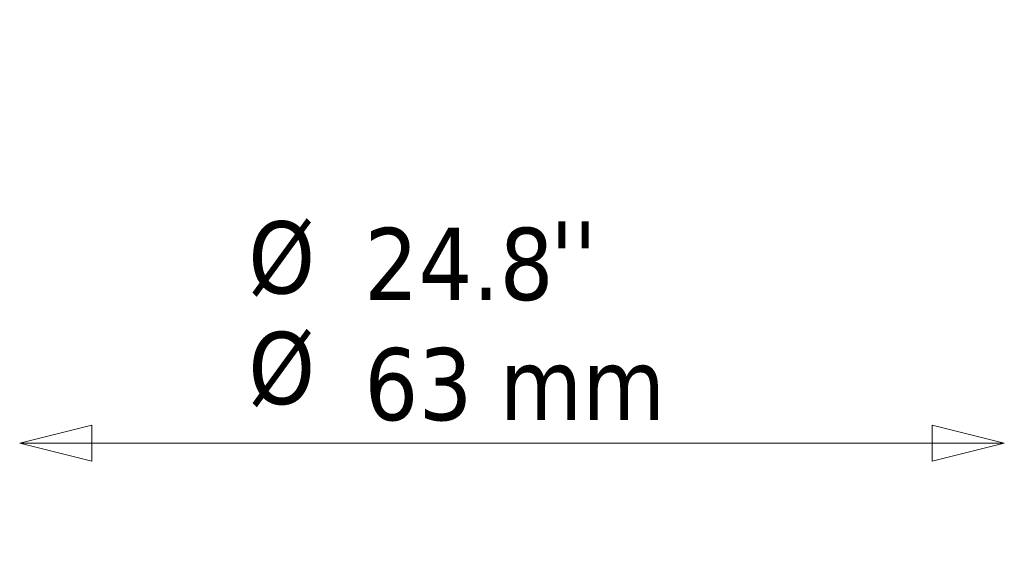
# Model space of a CAD drawing. Header units: millimetres. Extents: x 849 to 4035, y 828 to 3843.
# Tile 26 of 105: x 1979 to 2593, y 828 to 1167. Entities that reach past the tile are written whole.
import ezdxf

# ---------------------------------------------------------------- set-up
doc = ezdxf.new("R2010")
doc.units = ezdxf.units.MM
doc.header["$LTSCALE"] = 15
doc.layers.add('Symbol (ISO)', color=7, linetype='Continuous', lineweight=50)
doc.layers.add('Wymiar (ISO)', color=7, linetype='Continuous', lineweight=18)
doc.styles.add('Tekst notatki (ISO)', font='tahoma.ttf')
doc.dimstyles.new('Domyślne (ISO)', dxfattribs={"dimscale": 15, "dimtxt": 3, "dimasz": 3, "dimexe": 3.175, "dimexo": 0, "dimgap": 0.762, "dimtad": 1, "dimdec": 1, "dimlfac": 0.03937, "dimrnd": 1e-08, "dimzin": 0, "dimdsep": 46, "dimtxsty": 'Tekst notatki (ISO)', "dimblk": 'Filled-1', "dimcen": 0.09, "dimdle": 10, "dimse1": 1, "dimse2": 1, "dimclrd": 256, "dimclre": 256, "dimclrt": 256, "dimadec": 0, "dimazin": 0, "dimtfac": 0.666667, "dimtmove": 0, "dimatfit": 3, "dimfxl": 1, "dimtolj": 1, "dimlwd": 15, "dimlwe": 15, "dimarcsym": 0})

# ---------------------------------------------------------------- blocks, each defined once
blk = doc.blocks.new('Filled-1')
at = {"color": 0}
for p, q in [((0, 0), (-1, 0.25)), ((-1, 0.25), (-1, -0.25)), ((-1, 0), (0, 0)), ((-1, -0.25), (0, 0))]:
    blk.add_line(p, q, dxfattribs=at)
at = {"color": 0, "flags": 128}
blk.add_lwpolyline([(-1, -0.25), (0, 0), (-1, 0.25), (-1, -0.25)], dxfattribs=at)
at = {"color": 0}
blk.add_solid([(-1, -0.25), (0, 0), (-1, 0.25), (-1, -0.25)], dxfattribs=at)
blk = doc.blocks.new('*D8')
at = {"layer": 'Defpoints', "color": 0, "transparency": 16777216}
for p in [(1978.86, 1686.06), (2593.48, 1686.06), (2593.48, 903.19)]:
    blk.add_point(p, dxfattribs=at)
at = {"layer": 'Wymiar (ISO)', "lineweight": 15, "transparency": 16777216}
blk.add_line((2023.86, 903.19), (2548.48, 903.19), dxfattribs=at)
at = {"layer": 'Wymiar (ISO)', "lineweight": 15, "transparency": 16777216, "xscale": 45, "yscale": 45, "zscale": 45, "rotation": 180}
blk.add_blockref('Filled-1', (1978.86, 903.19), dxfattribs=at)
at = {"layer": 'Wymiar (ISO)', "lineweight": 15, "transparency": 16777216, "xscale": 45, "yscale": 45, "zscale": 45}
blk.add_blockref('Filled-1', (2593.48, 903.19), dxfattribs=at)
at = {"layer": 'Wymiar (ISO)', "lineweight": 18, "transparency": 16777216, "insert": (2193.95, 1037.52), "char_height": 45, "attachment_point": 1, "style": 'Tekst notatki (ISO)'}
blk.add_mtext('\\A1;24.8\\P63 mm', dxfattribs=at)

msp = doc.modelspace()

# ---------------------------------------------------------------- texts
at = {"layer": 'Symbol (ISO)', "insert": (2121.54, 1041.59), "char_height": 45, "attachment_point": 1, "line_spacing_factor": 0.92, "style": 'Tekst notatki (ISO)'}
msp.add_mtext('\\fTahoma|b0|i0;Ø\\P\\fTahoma|b0|i0;Ø', dxfattribs=at)
at = {"layer": 'Symbol (ISO)', "insert": (2309.99, 1041.47), "char_height": 45, "attachment_point": 1, "style": 'Tekst notatki (ISO)'}
msp.add_mtext("\\fTahoma|b0|i0;''", dxfattribs=at)

# ---------------------------------------------------------------- dimensions: what is measured, and where the dimension line sits
at = {"layer": 'Wymiar (ISO)', "lineweight": 18}
dim = msp.add_linear_dim(base=(2593.48, 903.19), p1=(1978.86, 1686.06), p2=(2593.48, 1686.06), angle=180, text='<>\\P63 mm', dimstyle='Domyślne (ISO)', override={"dimgap": 0.762, "dimdec": 1, "dimlfac": 0.04035, "dimpost": '\\X', "dimse1": 1, "dimse2": 1, "dimtol": 0, "dimlim": 0, "dimtp": 0, "dimtm": 0, "dimtdec": 2, "dimtofl": 0, "dimatfit": 1, "dimtvp": -0.25}, dxfattribs=at)
dim.commit()
dim.dimension.update_dxf_attribs({"geometry": '*D8', "text_midpoint": (2286.17, 903.19), "dimtype": 160})

doc.saveas('drawing.dxf')
